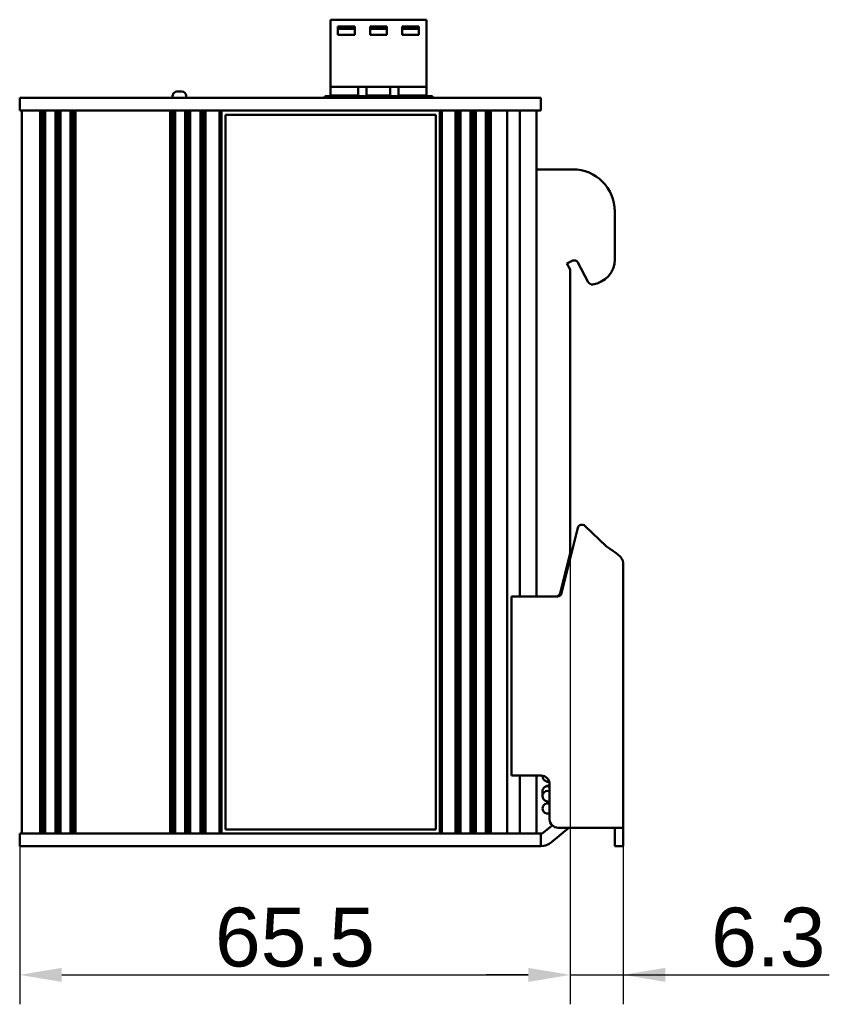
# Model space of a CAD drawing. Header units: millimetres. Extents: x 5 to 292, y 5 to 205.
# Tile 8 of 18: x 113 to 161, y 90 to 149. Entities that reach past the tile are written whole.
import ezdxf

# ---------------------------------------------------------------- set-up
doc = ezdxf.new("R2010")
doc.units = ezdxf.units.MM
doc.styles.add('TextStyle_1', font='Arial.TTF', dxfattribs={"height": 3.5})
doc.dimstyles.new('DIM_ST_1', dxfattribs={"dimtxt": 3.5, "dimasz": 2.5, "dimexe": 1.75, "dimexo": 0, "dimgap": 0.4375, "dimtad": 1, "dimlfac": 2, "dimrnd": 0.01, "dimdsep": 46, "dimtxsty": 'TextStyle_1', "dimcen": 0.09, "dimclrd": 7, "dimclre": 7, "dimclrt": 7, "dimazin": 0, "dimtfac": 1, "dimtdec": 0, "dimtmove": 0, "dimatfit": 3, "dimldrblk": 'NONE', "dimfxl": 1, "dimtvp": 1, "dimtolj": 1, "dimarcsym": 0})

# ---------------------------------------------------------------- blocks, each defined once
blk = doc.blocks.new('*D4')
at = {"color": 7, "lineweight": -2}
for p, q in [((145.392, 116.998), (145.392, 90.11)), ((112.642, 99.51), (112.642, 90.11)), ((115.142, 91.86), (142.892, 91.86))]:
    blk.add_line(p, q, dxfattribs=at)
at = {"color": 7}
for points in [[(115.142, 92.277), (115.142, 91.443), (112.642, 91.86)], [(142.892, 91.443), (142.892, 92.277), (145.392, 91.86)]]:
    blk.add_solid(points, dxfattribs=at)
at = {"layer": 'Defpoints', "color": 0}
for p in [(145.392, 116.998), (112.642, 99.51), (145.392, 91.86)]:
    blk.add_point(p, dxfattribs=at)
at = {"color": 7, "insert": (129.017, 94.084), "char_height": 3.5, "attachment_point": 5, "style": 'TextStyle_1'}
blk.add_mtext('\\A1;65.5{\\H0.5x;\\S^ ;}', dxfattribs=at)
blk = doc.blocks.new('_None')
blk = doc.blocks.new('*D5')
at = {"color": 7, "lineweight": -2}
for p, q in [((145.392, 116.998), (145.392, 90.11)), ((148.542, 100.61), (148.542, 90.11)), ((142.892, 91.86), (140.392, 91.86)), ((145.392, 91.86), (148.542, 91.86)), ((148.542, 91.86), (160.805, 91.86)), ((151.042, 91.86), (153.542, 91.86))]:
    blk.add_line(p, q, dxfattribs=at)
at = {"color": 7}
for points in [[(142.892, 91.443), (142.892, 92.277), (145.392, 91.86)], [(151.042, 92.277), (151.042, 91.443), (148.542, 91.86)]]:
    blk.add_solid(points, dxfattribs=at)
at = {"layer": 'Defpoints', "color": 0}
for p in [(145.392, 116.998), (148.542, 100.61), (148.542, 91.86)]:
    blk.add_point(p, dxfattribs=at)
at = {"color": 7, "insert": (157.173, 94.084), "char_height": 3.5, "attachment_point": 5, "style": 'TextStyle_1'}
blk.add_mtext('\\A1;6.3{\\H0.5x;\\S^ ;}', dxfattribs=at)
blk = doc.blocks.new('Seite_1')
at = {"color": 7, "linetype": 'Continuous', "lineweight": 50}
for p, q in [((121.7422, 144.1342), (121.7422, 144.0104)), ((112.6422, 144.0104), (113.0172, 144.0104)), ((112.6422, 143.2604), (112.6422, 144.0104)), ((113.0172, 144.0104), (143.2672, 144.0104)), ((143.2672, 144.0104), (143.6422, 144.0104)), ((143.6422, 144.0104), (143.6422, 143.2604)), ((113.0172, 143.2604), (112.6422, 143.2604)), ((112.7672, 100.2604), (112.7672, 143.2604)), ((113.0172, 143.2604), (143.2672, 143.2604)), ((113.8672, 143.2604), (113.8672, 100.2604)), ((113.9672, 143.2604), (113.9672, 100.2604)), ((114.0672, 143.2604), (114.0672, 100.2604)), ((114.1672, 143.2604), (114.1672, 100.2604)), ((114.7672, 143.2604), (114.7672, 100.2604)), ((114.8672, 143.2604), (114.8672, 100.2604)), ((114.9672, 143.2604), (114.9672, 100.2604)), ((115.0672, 143.2604), (115.0672, 100.2604)), ((115.6672, 143.2604), (115.6672, 100.2604)), ((115.7672, 143.2604), (115.7672, 100.2604)), ((115.8672, 143.2604), (115.8672, 100.2604)), ((115.9672, 143.2604), (115.9672, 100.2604)), ((121.5922, 143.2604), (121.5922, 100.2604)), ((121.6922, 143.2604), (121.6922, 100.2604)), ((121.7922, 143.2604), (121.7922, 100.2604)), ((121.8922, 143.2604), (121.8922, 100.2604)), ((122.4922, 143.2604), (122.4922, 100.2604)), ((122.5922, 143.2604), (122.5922, 100.2604)), ((122.6922, 143.2604), (122.6922, 100.2604)), ((122.7922, 143.2604), (122.7922, 100.2604)), ((123.3922, 143.2604), (123.3922, 100.2604)), ((123.4922, 143.2604), (123.4922, 100.2604)), ((123.5922, 143.2604), (123.5922, 100.2604)), ((123.6922, 143.2604), (123.6922, 100.2604)), ((124.5373, 143.2604), (124.5373, 100.2604)), ((124.6422, 143.2604), (124.6422, 100.2604)), ((124.8922, 143.0104), (137.3922, 143.0104)), ((124.8922, 100.5104), (124.8922, 143.0104)), ((137.3922, 143.0104), (137.3922, 100.5104)), ((137.6422, 143.2604), (137.6422, 100.2604)), ((137.7471, 143.2604), (137.7471, 100.2604)), ((138.5672, 143.2604), (138.5672, 100.2604)), ((138.6672, 143.2604), (138.6672, 100.2604)), ((138.7672, 143.2604), (138.7672, 100.2604)), ((138.8672, 143.2604), (138.8672, 100.2604)), ((139.4672, 143.2604), (139.4672, 100.2604)), ((139.5672, 143.2604), (139.5672, 100.2604)), ((139.6672, 143.2604), (139.6672, 100.2604)), ((139.7672, 143.2604), (139.7672, 100.2604)), ((140.3672, 143.2604), (140.3672, 100.2604)), ((140.4672, 143.2604), (140.4672, 100.2604)), ((140.5672, 143.2604), (140.5672, 100.2604)), ((140.6672, 143.2604), (140.6672, 100.2604)), ((141.6422, 143.2604), (141.6422, 100.2604)), ((142.3922, 114.3604), (142.3922, 143.2604)), ((143.6422, 143.2604), (143.2672, 143.2604)), ((143.3922, 143.2604), (143.3922, 114.3604)), ((143.3922, 139.7604), (144.3922, 139.7604)), ((144.3922, 139.7604), (145.5422, 139.7604)), ((148.0422, 137.2604), (148.0422, 134.4104)), ((145.5065, 134.3212), (145.1953, 134.1557)), ((145.1953, 134.1557), (145.3629, 133.8405)), ((146.4648, 133.0513), (145.8446, 134.2178)), ((145.3922, 133.7231), (145.3922, 116.9981)), ((145.8486, 118.4403), (144.8786, 114.5499)), ((147.5422, 117.3261), (146.2648, 118.5596)), ((145.3847, 116.9377), (144.7894, 114.5499)), ((148.5422, 116.3604), (148.5422, 100.6102)), ((142.8922, 114.3604), (141.8922, 114.3604)), ((141.8922, 103.7104), (141.8922, 114.3604)), ((144.636, 114.3604), (142.8922, 114.3604)), ((144.5468, 114.3604), (144.3922, 114.3604)), ((142.8922, 103.7104), (141.8922, 103.7104)), ((142.3922, 100.2604), (142.3922, 103.7104)), ((143.6672, 103.7104), (142.8922, 103.7104)), ((143.3922, 103.7104), (143.3922, 100.2604)), ((143.7422, 103.7048), (143.7422, 103.6804)), ((144.1672, 101.1104), (144.1672, 103.2104)), ((143.7422, 102.7769), (143.7422, 102.4985)), ((144.1672, 102.0513), (144.0422, 102.0513)), ((144.1672, 101.4513), (144.0422, 101.4513)), ((144.3188, 100.7518), (143.8029, 100.3189)), ((112.6422, 100.2604), (113.0172, 100.2604)), ((112.6422, 99.5104), (112.6422, 100.2604)), ((143.2672, 100.2604), (113.0172, 100.2604)), ((137.3922, 100.5104), (124.8922, 100.5104)), ((143.2672, 100.2604), (143.6422, 100.2604)), ((143.6422, 100.2604), (143.6422, 99.5104)), ((144.285, 99.7444), (145.3171, 100.6104)), ((144.6672, 100.6104), (147.5422, 100.6104)), ((148.0422, 100.3921), (148.0422, 100.6102)), ((148.0422, 99.7288), (148.0422, 100.3921)), ((148.5422, 100.6102), (148.5422, 100.3921)), ((148.5422, 99.7288), (148.5422, 100.3921)), ((148.0422, 99.5104), (148.0422, 99.7288)), ((148.5422, 99.7288), (148.5422, 99.5104)), ((113.0172, 99.5104), (112.6422, 99.5104)), ((143.2672, 99.5104), (113.0172, 99.5104)), ((143.6422, 99.5104), (143.2672, 99.5104)), ((148.5422, 99.5104), (148.0422, 99.5104))]:
    blk.add_line(p, q, dxfattribs=at)
at = {"color": 7, "lineweight": 50, "flags": 128}
for points in [[(131.125, 148.6601), (131.125, 144.6601)], [(136.84, 148.6601), (131.125, 148.6601)], [(131.5775, 148.2601), (132.5775, 148.2601)], [(131.5775, 147.7601), (131.5775, 148.2601)], [(132.5775, 148.2601), (132.5775, 147.7601)], [(133.4825, 147.7601), (133.4825, 148.2601)], [(133.4825, 148.2601), (134.4825, 148.2601)], [(134.4825, 148.2601), (134.4825, 147.7601)], [(135.3875, 147.7601), (135.3875, 148.2601)], [(135.3875, 148.2601), (136.3875, 148.2601)], [(136.3875, 148.2601), (136.3875, 147.7601)], [(136.84, 148.6601), (136.84, 144.6601)], [(131.5775, 148.1101), (132.5775, 148.1101)], [(132.5775, 147.7601), (131.5775, 147.7601)], [(133.4825, 148.1101), (134.4825, 148.1101)], [(134.4825, 147.7601), (133.4825, 147.7601)], [(135.3875, 148.1101), (136.3875, 148.1101)], [(136.3875, 147.7601), (135.3875, 147.7601)], [(131.125, 144.6601), (131.125, 144.1601)], [(136.84, 144.6601), (131.125, 144.6601)], [(132.78, 144.1601), (132.78, 144.6601)], [(133.28, 144.1601), (133.28, 144.6601)], [(134.685, 144.1601), (134.685, 144.6601)], [(135.185, 144.1601), (135.185, 144.6601)], [(136.84, 144.6601), (136.84, 144.1601)], [(121.995, 144.3842), (121.907, 144.3685), (121.8251, 144.3194), (121.7913, 144.2824), (121.765, 144.2382), (121.7481, 144.1882), (121.7422, 144.1342)], [(121.995, 144.3842), (121.9929, 144.3842), (122.0036, 144.3842), (122.0262, 144.3842), (122.0588, 144.3842), (122.0986, 144.3842), (122.1422, 144.3842)], [(122.1422, 144.3842), (122.1996, 144.3842), (122.2482, 144.3842), (122.2807, 144.3842), (122.2922, 144.3842)], [(122.5422, 144.1342), (122.5231, 144.2299), (122.4689, 144.311), (122.3878, 144.3651), (122.2922, 144.3842)], [(122.5422, 144.1342), (122.5422, 144.0104)], [(131.8872, 144.1104), (130.7872, 144.1104)], [(130.7872, 144.1104), (130.7872, 144.0104)], [(132.78, 144.1601), (131.125, 144.1601)], [(131.2, 144.1601), (131.2, 144.1104)], [(131.375, 144.1104), (131.375, 144.1601)], [(131.8872, 144.1104), (131.9014, 144.1104), (131.9421, 144.1104), (132.0029, 144.1104), (132.0747, 144.1104), (132.1464, 144.1104), (132.2072, 144.1104), (132.2479, 144.1104), (132.2622, 144.1104)], [(131.8872, 144.0104), (131.8872, 144.1104)], [(133.7922, 144.1104), (132.2622, 144.1104)], [(132.2622, 144.0104), (132.2622, 144.1104)], [(132.78, 144.1104), (132.78, 144.1601)], [(133.28, 144.1104), (133.28, 144.1601)], [(134.685, 144.1601), (133.28, 144.1601)], [(133.7922, 144.1104), (133.8064, 144.1104), (133.8471, 144.1104), (133.9079, 144.1104), (133.9797, 144.1104), (134.0514, 144.1104), (134.1122, 144.1104), (134.1529, 144.1104), (134.1672, 144.1104)], [(133.7922, 144.0104), (133.7922, 144.1104)], [(134.1672, 144.0104), (134.1672, 144.1104)], [(135.6972, 144.1104), (134.1672, 144.1104)], [(134.685, 144.1104), (134.685, 144.1601)], [(135.185, 144.1104), (135.185, 144.1601)], [(136.84, 144.1601), (135.185, 144.1601)], [(135.6972, 144.0104), (135.6972, 144.1104)], [(135.6972, 144.1104), (135.7114, 144.1104), (135.7521, 144.1104), (135.8129, 144.1104), (135.8847, 144.1104), (135.9564, 144.1104), (136.0172, 144.1104), (136.0579, 144.1104), (136.0722, 144.1104)], [(137.1972, 144.1104), (136.0722, 144.1104)], [(136.0722, 144.0104), (136.0722, 144.1104)], [(136.59, 144.1104), (136.59, 144.1601)], [(136.765, 144.1104), (136.765, 144.1601)], [(137.1972, 144.0104), (137.1972, 144.1104)], [(148.5422, 116.3604), (148.523, 116.4811), (148.466, 116.6019), (148.3736, 116.7226), (148.2493, 116.8433), (148.0977, 116.964), (147.9249, 117.0847), (147.7373, 117.2054), (147.5422, 117.3261)], [(143.7422, 103.6804), (143.7562, 103.5876), (143.788, 103.5166), (143.8296, 103.4618), (143.8751, 103.4211), (143.922, 103.3911), (143.9725, 103.3674), (144.0367, 103.3454), (144.1461, 103.3194), (144.1469, 103.3193)], [(144.1672, 103.1409), (144.0951, 103.1269), (143.9828, 103.0939), (143.9179, 103.0639), (143.8685, 103.0311), (143.8191, 102.9838), (143.7764, 102.9198), (143.7489, 102.8417), (143.7422, 102.7769)], [(143.7422, 102.4985), (143.7562, 102.4058), (143.788, 102.3348), (143.8296, 102.2799), (143.8751, 102.2393), (143.922, 102.2093), (143.9725, 102.1856), (144.0367, 102.1636), (144.1461, 102.1376), (144.1672, 102.1341)], [(143.6422, 100.2604), (143.7277, 100.2755), (143.8029, 100.3189)], [(147.5422, 100.6104), (147.7373, 100.6104), (147.9249, 100.6104), (148.0977, 100.6104), (148.2493, 100.6104), (148.3736, 100.6104), (148.466, 100.6104), (148.5215, 100.6104), (148.5421, 100.6104)], [(148.5421, 100.6104), (148.5422, 100.6102)], [(143.6422, 99.5104), (143.8158, 99.5256), (143.9842, 99.5707), (144.1422, 99.6444), (144.285, 99.7444)]]:
    blk.add_lwpolyline(points, dxfattribs=at)
at = {"color": 7, "linetype": 'Continuous', "lineweight": 50}
for centre, radius, start, end in [((145.5422, 137.2604), 2.5, 0, 90), ((145.6238, 134.1005), 0.25, 28, 118), ((146.5422, 134.4104), 1.5, 276.587096, 0.000002), ((145.1422, 133.7231), 0.25, 0, 28), ((146.6856, 133.1687), 0.25, 208, 276.587096), ((146.0912, 118.3798), 0.25, 46, 166), ((145.1422, 116.9981), 0.25, 346, 0.000009), ((144.5468, 114.6104), 0.25, 270, 346), ((144.636, 114.6104), 0.25, 270, 346), ((143.6672, 103.2104), 0.5, 0, 90), ((144.0422, 101.7513), 0.3, 65.375682, 294.624318), ((144.6672, 101.1104), 0.5, 180, 270)]:
    blk.add_arc(centre, radius, start, end, dxfattribs=at)
for centre, start_param, end_param in [((144.0422, 103.6804), 6.2018857, 6.3201192), ((144.0422, 103.6804), 6.2018857, 6.2898583), ((144.0422, 102.7769), 4.2826135, 6.2831853), ((144.0422, 102.7769), 4.2826135, 6.2784215), ((144.0422, 102.4985), 4.2826135, 6.3201192), ((144.0422, 102.4985), 4.2826135, 6.2898583)]:
    blk.add_ellipse(centre, major_axis=(-0.3, 0), ratio=0.9957647, start_param=start_param, end_param=end_param, dxfattribs=at)
for base, p1, p2, picture, middle in [((145.3922, 91.86), (112.6422, 99.5104), (145.3922, 116.9981), '*D4', (129.0172, 91.86)), ((148.5422, 91.86), (145.3922, 116.9981), (148.5422, 100.6102), '*D5', (157.1734, 91.86))]:
    dim = blk.add_linear_dim(base=base, p1=p1, p2=p2, text='<>{\\H0.5x;\\S^ ;}', dimstyle='DIM_ST_1')
    dim.commit()
    dim.dimension.update_dxf_attribs({"geometry": picture, "text_midpoint": middle, "dimtype": 160})

msp = doc.modelspace()

# ---------------------------------------------------------------- block references
msp.add_blockref('Seite_1', (0, 0))

doc.saveas('drawing.dxf')
